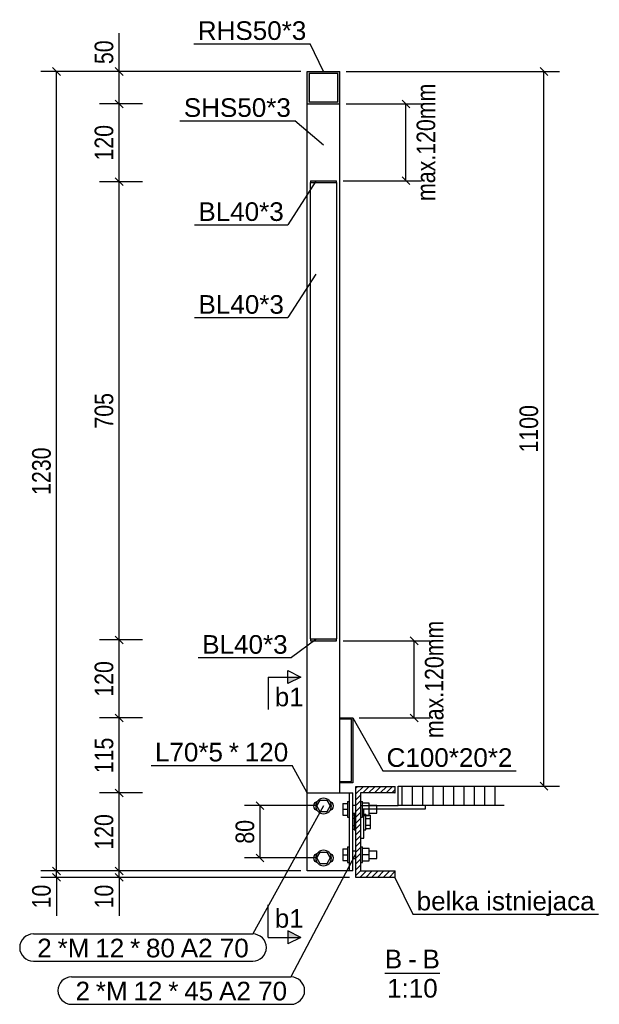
# Model space of a CAD drawing. Header units: millimetres. Extents: x 1838 to 190192, y -28 to 11710.
# Tile 7 of 80: x 36131 to 37022, y 35 to 1550. Entities that reach past the tile are written whole.
import ezdxf

# ---------------------------------------------------------------- set-up
doc = ezdxf.new("R2010")
doc.units = ezdxf.units.MM
doc.styles.add('Arial', font='ARIAL.TTF', dxfattribs={"height": 0.2})
doc.styles.add('Arial Narrow', font='ARIALN.TTF', dxfattribs={"height": 0.2})

# ---------------------------------------------------------------- blocks, each defined once
blk = doc.blocks.new('Unknown-14 - 76719')
at = {"color": 5}
blk.add_line((36692.1, 82.5), (36776.8, 82.5), dxfattribs=at)
at = {"color": 5, "style": 'Arial'}
for s, height, p in [('B', 28.7, (36692.1, 90)), ('B', 28.7, (36750.1, 90)), ('-', 28.7, (36727.8, 90)), ('1:10', 28.65, (36695.5, 45))]:
    blk.add_text(s, height=height, dxfattribs=at).set_placement(p)
blk = doc.blocks.new('Part-76754 - 76719')
at = {"color": 7}
for p, q in [((36572.9, 239.8), (36572.9, 359.8)), ((36572.9, 359.8), (36637.8, 359.8)), ((36637.8, 239.8), (36637.8, 359.8)), ((36637.8, 359.8), (36642.8, 359.8)), ((36642.8, 239.8), (36642.8, 359.8)), ((36642.9, 239.8), (36642.9, 359.8)), ((36637.8, 239.8), (36572.9, 239.8)), ((36642.8, 239.8), (36637.8, 239.8))]:
    blk.add_line(p, q, dxfattribs=at)
blk = doc.blocks.new('Part-76743 - 76719')
blk.add_hatch(color=6).paths.add_polyline_path([(36577.8, 596.8), (36577.8, 593.8), (36617.8, 593.8), (36617.8, 596.8)])
at = {"color": 7}
for p, q in [((36577.8, 596.8), (36577.8, 593.8)), ((36577.8, 596.8), (36617.8, 596.8)), ((36577.8, 593.8), (36617.8, 593.8)), ((36617.9, 596.8), (36617.8, 596.8)), ((36617.8, 596.8), (36617.9, 596.8)), ((36617.8, 593.8), (36617.8, 596.8)), ((36617.9, 593.8), (36617.8, 593.8)), ((36617.8, 593.8), (36617.9, 593.8)), ((36617.9, 593.8), (36617.9, 596.8))]:
    blk.add_line(p, q, dxfattribs=at)
blk = doc.blocks.new('Bolt-76755 - 76719')
at = {"color": 136}
for p, q in [((36627.4, 343.8), (36627.3, 334.8)), ((36627.3, 334.8), (36634.8, 334.8)), ((36627.3, 334.8), (36627.4, 325.8)), ((36627.4, 343.8), (36634.9, 343.8)), ((36634.9, 345.2), (36634.8, 340.8)), ((36634.8, 340.8), (36634.8, 334.8)), ((36634.8, 334.8), (36634.8, 328.8)), ((36634.9, 346.8), (36634.9, 345.2)), ((36634.9, 346.8), (36637.9, 346.8)), ((36642.8, 340.8), (36647.7, 340.8)), ((36642.9, 340.8), (36642.9, 341.8)), ((36654.8, 346.8), (36654.8, 345.2)), ((36654.8, 346.8), (36657.8, 346.8)), ((36654.8, 345.2), (36654.8, 340.8)), ((36654.8, 340.8), (36654.8, 334.8)), ((36654.8, 334.8), (36654.8, 328.8)), ((36657.8, 345.2), (36657.8, 346.8)), ((36657.8, 340.8), (36657.8, 345.2)), ((36667.8, 344.3), (36657.8, 344.3)), ((36657.8, 334.8), (36657.8, 340.8)), ((36657.8, 328.8), (36657.8, 334.8)), ((36667.8, 334.8), (36657.8, 334.8)), ((36667.8, 334.8), (36667.8, 344.3)), ((36667.8, 340.8), (36679.9, 340.8)), ((36667.8, 325.3), (36667.8, 334.8)), ((36679.9, 340), (36679.9, 340.8)), ((36679.9, 337.8), (36679.9, 340)), ((36679.9, 334.8), (36679.9, 337.8)), ((36679.9, 331.8), (36679.9, 334.8)), ((36627.4, 325.8), (36634.9, 325.8)), ((36634.8, 328.8), (36634.9, 324.5)), ((36634.9, 324.5), (36634.9, 322.8)), ((36634.9, 322.8), (36637.9, 322.8)), ((36642.8, 328.8), (36647.7, 328.8)), ((36642.9, 327.9), (36642.9, 328.8)), ((36654.8, 328.8), (36654.8, 324.5)), ((36654.8, 324.5), (36654.8, 322.8)), ((36654.8, 322.8), (36657.8, 322.8)), ((36657.8, 324.5), (36657.8, 328.8)), ((36657.8, 325.3), (36667.8, 325.3)), ((36657.8, 322.8), (36657.8, 324.5)), ((36667.8, 328.8), (36679.9, 328.8)), ((36679.9, 329.6), (36679.9, 331.8)), ((36679.9, 328.8), (36679.9, 329.6)), ((36627.4, 273.8), (36627.3, 264.8)), ((36627.4, 273.8), (36634.9, 273.8)), ((36634.9, 275.2), (36634.8, 270.8)), ((36634.9, 276.8), (36634.9, 275.2)), ((36634.9, 276.8), (36637.9, 276.8)), ((36654.8, 276.8), (36654.8, 275.2)), ((36654.8, 276.8), (36657.8, 276.8)), ((36654.8, 275.2), (36654.8, 270.8)), ((36657.8, 275.2), (36657.8, 276.8)), ((36657.8, 270.8), (36657.8, 275.2)), ((36667.8, 274.3), (36657.8, 274.3)), ((36667.8, 264.8), (36667.8, 274.3)), ((36627.3, 264.8), (36634.8, 264.8)), ((36627.3, 264.8), (36627.4, 255.8)), ((36634.8, 270.8), (36634.8, 264.8)), ((36634.8, 264.8), (36634.8, 258.8)), ((36634.8, 258.8), (36634.9, 254.5)), ((36642.8, 270.8), (36647.7, 270.8)), ((36642.8, 258.8), (36647.7, 258.8)), ((36642.9, 270.8), (36642.9, 271.8)), ((36642.9, 257.9), (36642.9, 258.8)), ((36654.8, 270.8), (36654.8, 264.8)), ((36654.8, 264.8), (36654.8, 258.8)), ((36654.8, 258.8), (36654.8, 254.5)), ((36657.8, 264.8), (36657.8, 270.8)), ((36657.8, 258.8), (36657.8, 264.8)), ((36667.8, 264.8), (36657.8, 264.8)), ((36657.8, 254.5), (36657.8, 258.8)), ((36667.8, 270.8), (36679.9, 270.8)), ((36667.8, 255.3), (36667.8, 264.8)), ((36667.8, 258.8), (36679.9, 258.8)), ((36679.9, 270), (36679.9, 270.8)), ((36679.9, 267.8), (36679.9, 270)), ((36679.9, 264.8), (36679.9, 267.8)), ((36679.9, 261.8), (36679.9, 264.8)), ((36679.9, 259.6), (36679.9, 261.8)), ((36679.9, 258.8), (36679.9, 259.6)), ((36627.4, 255.8), (36634.9, 255.8)), ((36634.9, 254.5), (36634.9, 252.8)), ((36634.9, 252.8), (36637.9, 252.8)), ((36654.8, 254.5), (36654.8, 252.8)), ((36654.8, 252.8), (36657.8, 252.8)), ((36657.8, 255.3), (36667.8, 255.3)), ((36657.8, 252.8), (36657.8, 254.5))]:
    blk.add_line(p, q, dxfattribs=at)
blk = doc.blocks.new('Part-76741 - 76719')
at = {"color": 7}
for p, q in [((36572.9, 359.8), (36572.9, 1419.9)), ((36622.8, 1419.9), (36622.9, 1419.9)), ((36622.9, 475.3), (36622.9, 1419.9)), ((36622.9, 475.3), (36622.9, 1419.9)), ((36622.9, 377.3), (36622.9, 473.3)), ((36622.9, 377.3), (36622.9, 473.3)), ((36622.9, 359.8), (36622.9, 375.3)), ((36622.9, 359.8), (36622.9, 375.3))]:
    blk.add_line(p, q, dxfattribs=at)
blk = doc.blocks.new('Part-76750 - 76719')
at = {"color": 7}
for p, q in [((36577.8, 596.8), (36577.8, 1298.8)), ((36617.8, 1298.8), (36617.8, 1298.8)), ((36617.8, 1298.8), (36617.8, 596.8)), ((36617.8, 596.8), (36617.8, 596.8))]:
    blk.add_line(p, q, dxfattribs=at)
blk = doc.blocks.new('Bolt-76756 - 76719')
at = {"color": 136}
for p, q in [((36587.5, 339.8), (36592.7, 348.8)), ((36592.7, 348.8), (36603.1, 348.8)), ((36603.1, 348.8), (36608.3, 339.8)), ((36582.9, 339.8), (36583.4, 342.7)), ((36583.4, 337), (36582.9, 339.8)), ((36583.4, 342.7), (36585.1, 345.1)), ((36585.1, 334.5), (36583.4, 337)), ((36585.1, 345.1), (36587.5, 346.8)), ((36587.5, 332.9), (36585.1, 334.5)), ((36587.5, 346.8), (36588.6, 347)), ((36592.7, 330.8), (36587.5, 339.8)), ((36608.3, 339.8), (36603.1, 330.8)), ((36607.1, 347), (36608.2, 346.8)), ((36608.2, 346.8), (36610.7, 345.1)), ((36610.7, 334.5), (36608.2, 332.9)), ((36610.7, 345.1), (36612.3, 342.7)), ((36612.3, 337), (36610.7, 334.5)), ((36612.3, 342.7), (36612.9, 339.8)), ((36612.9, 339.8), (36612.3, 337)), ((36588.6, 332.7), (36587.5, 332.9)), ((36603.1, 330.8), (36592.7, 330.8)), ((36608.2, 332.9), (36607.1, 332.7)), ((36582.9, 259.8), (36583.4, 262.7)), ((36583.4, 257), (36582.9, 259.8)), ((36583.4, 262.7), (36585.1, 265.1)), ((36585.1, 265.1), (36587.5, 266.8)), ((36587.5, 259.8), (36592.7, 268.8)), ((36587.5, 266.8), (36588.6, 267)), ((36592.7, 250.8), (36587.5, 259.8)), ((36592.7, 268.8), (36603.1, 268.8)), ((36603.1, 268.8), (36608.3, 259.8)), ((36608.3, 259.8), (36603.1, 250.8)), ((36607.1, 267), (36608.2, 266.8)), ((36608.2, 266.8), (36610.7, 265.1)), ((36610.7, 265.1), (36612.3, 262.7)), ((36612.3, 262.7), (36612.9, 259.8)), ((36612.9, 259.8), (36612.3, 257)), ((36585.1, 254.5), (36583.4, 257)), ((36587.5, 252.9), (36585.1, 254.5)), ((36588.6, 252.7), (36587.5, 252.9)), ((36603.1, 250.8), (36592.7, 250.8)), ((36608.2, 252.9), (36607.1, 252.7)), ((36610.7, 254.5), (36608.2, 252.9)), ((36612.3, 257), (36610.7, 254.5))]:
    blk.add_line(p, q, dxfattribs=at)
for centre, start, end in [((36597.9, 339.8), 0, 180), ((36597.9, 339.8), 180, 0), ((36597.9, 259.8), 0, 180), ((36597.9, 259.8), 180, 0)]:
    blk.add_arc(centre, 12, start, end, dxfattribs=at)
blk = doc.blocks.new('Part-76757 - 76719')
h = blk.add_hatch(color=6)
h.paths.add_polyline_path([(36572.8, 1469.9), (36572.8, 1419.9), (36622.8, 1419.9), (36622.8, 1469.9)])
h.paths.add_polyline_path([(36619.8, 1422.9), (36575.8, 1422.9), (36575.8, 1466.9), (36619.8, 1466.9)])
at = {"color": 7}
for p, q in [((36572.8, 1419.9), (36572.8, 1469.9)), ((36572.8, 1469.9), (36622.8, 1469.9)), ((36622.8, 1469.9), (36622.9, 1469.9)), ((36622.8, 1419.9), (36622.8, 1469.9)), ((36575.8, 1466.9), (36575.8, 1422.9)), ((36619.8, 1466.9), (36575.8, 1466.9)), ((36619.8, 1422.9), (36619.8, 1466.9)), ((36572.8, 1419.9), (36622.8, 1419.9)), ((36575.8, 1422.9), (36619.8, 1422.9)), ((36622.8, 1419.9), (36622.9, 1419.9))]:
    blk.add_line(p, q, dxfattribs=at)
blk = doc.blocks.new('Part-76762 - 76719')
blk.add_hatch(color=6).paths.add_polyline_path([(36622.8, 475.3), (36622.8, 473.3), (36640.8, 473.3), (36640.8, 377.3), (36622.8, 377.3), (36622.8, 375.3), (36642.8, 375.3), (36642.8, 475.3)])
at = {"color": 7}
for p, q in [((36622.8, 473.3), (36622.8, 475.3)), ((36622.8, 475.3), (36642.8, 475.3)), ((36640.8, 473.3), (36622.8, 473.3)), ((36640.8, 377.3), (36640.8, 473.3)), ((36642.8, 475.3), (36642.9, 475.3)), ((36642.8, 475.3), (36642.8, 375.3)), ((36622.8, 375.3), (36622.8, 377.3)), ((36622.8, 377.3), (36640.8, 377.3)), ((36642.8, 375.3), (36622.8, 375.3)), ((36642.8, 375.3), (36642.9, 375.3))]:
    blk.add_line(p, q, dxfattribs=at)
blk = doc.blocks.new('Part-76764 - 76719')
blk.add_hatch(color=6).paths.add_polyline_path([(36577.8, 1301.8), (36577.8, 1298.8), (36617.8, 1298.8), (36617.8, 1301.8)])
at = {"color": 7}
for p, q in [((36577.8, 1301.8), (36577.8, 1298.8)), ((36577.8, 1301.8), (36617.8, 1301.8)), ((36577.8, 1298.8), (36617.8, 1298.8)), ((36617.9, 1301.8), (36617.8, 1301.8)), ((36617.8, 1301.8), (36617.9, 1301.8)), ((36617.8, 1298.8), (36617.8, 1301.8)), ((36617.8, 1298.8), (36617.9, 1298.8)), ((36617.9, 1298.8), (36617.8, 1298.8)), ((36617.9, 1298.8), (36617.9, 1301.8))]:
    blk.add_line(p, q, dxfattribs=at)
blk = doc.blocks.new('Part-76782 - 76719')
at = {"color": 7}
for p, q in [((36654.8, 340.3), (36654.8, 290.3)), ((36654.8, 340.3), (36712.7, 340.3)), ((36659.8, 290.3), (36659.8, 335.3)), ((36659.8, 335.3), (36754.8, 335.3)), ((36754.8, 335.3), (36754.8, 340.3)), ((36654.8, 290.3), (36659.8, 290.3))]:
    blk.add_line(p, q, dxfattribs=at)
blk = doc.blocks.new('Bolt-76783 - 76719')
at = {"color": 136}
for p, q in [((36642.8, 326.2), (36644.8, 326.2)), ((36642.8, 320.8), (36644.8, 320.8)), ((36644.8, 327.3), (36644.8, 325.7)), ((36644.8, 327.3), (36647.7, 327.3)), ((36644.8, 325.7), (36644.8, 321.3)), ((36644.8, 321.3), (36644.8, 315.3)), ((36654.7, 322.8), (36654.8, 322.8)), ((36654.7, 321.3), (36654.8, 321.3)), ((36659.8, 327.3), (36662.8, 327.3)), ((36662.8, 325.7), (36662.8, 327.3)), ((36662.8, 321.3), (36662.8, 325.7)), ((36662.8, 325.7), (36670.3, 325.7)), ((36662.8, 315.3), (36662.8, 321.3)), ((36662.8, 320.5), (36670.3, 320.5)), ((36670.3, 320.5), (36670.3, 325.7)), ((36670.3, 310.1), (36670.3, 320.5)), ((36642.8, 309.8), (36644.8, 309.8)), ((36642.8, 304.3), (36644.8, 304.3)), ((36644.8, 315.3), (36644.8, 309.3)), ((36644.8, 309.3), (36644.8, 304.9)), ((36644.8, 304.9), (36644.8, 303.3)), ((36644.8, 303.3), (36647.7, 303.3)), ((36654.7, 309.3), (36654.8, 309.3)), ((36654.7, 307.8), (36654.8, 307.8)), ((36659.8, 303.3), (36662.8, 303.3)), ((36662.8, 309.3), (36662.8, 315.3)), ((36662.8, 310.1), (36670.3, 310.1)), ((36662.8, 304.9), (36662.8, 309.3)), ((36662.8, 303.3), (36662.8, 304.9)), ((36662.8, 304.9), (36670.3, 304.9)), ((36670.3, 304.9), (36670.3, 310.1))]:
    blk.add_line(p, q, dxfattribs=at)
blk = doc.blocks.new('StraightDimension-77875 - 76719')
at = {"color": 174}
for p, q in [((36319.5, 475.3), (36253.5, 475.3)), ((36289.5, 469.3), (36277.5, 481.3)), ((36283.5, 359.8), (36283.5, 475.3)), ((36277.5, 365.8), (36289.5, 353.8)), ((36319.5, 359.8), (36253.5, 359.8))]:
    blk.add_line(p, q, dxfattribs=at)
at = {"color": 30, "style": 'Arial Narrow'}
blk.add_text('115', height=28.63, rotation=90.0002, dxfattribs=at).set_placement((36274.5, 390.2))
blk = doc.blocks.new('StraightDimension-77933 - 76719')
at = {"color": 174}
for p, q in [((36181.3, 245.8), (36193.3, 233.8)), ((36562.9, 239.8), (36163.3, 239.8)), ((36637.7, 229.9), (36163.3, 229.9)), ((36193.3, 223.9), (36181.3, 235.9)), ((36187.3, 229.9), (36187.3, 239.8)), ((36187.3, 229.9), (36187.3, 171)), ((36187.3, 229.9), (36187.3, 171))]:
    blk.add_line(p, q, dxfattribs=at)
at = {"color": 30, "style": 'Arial Narrow'}
blk.add_text('10', height=28.63, rotation=90.0002, dxfattribs=at).set_placement((36178.3, 182.2))
blk = doc.blocks.new('StraightDimension-77932 - 76719')
at = {"color": 174}
for p, q in [((36562.8, 1469.9), (36163.3, 1469.9)), ((36193.3, 1463.9), (36181.3, 1475.9)), ((36187.3, 239.8), (36187.3, 1469.9)), ((36181.3, 245.8), (36193.3, 233.8)), ((36562.9, 239.8), (36163.3, 239.8))]:
    blk.add_line(p, q, dxfattribs=at)
at = {"color": 30, "style": 'Arial Narrow'}
blk.add_text('1230', height=28.63, rotation=90.0002, dxfattribs=at).set_placement((36178.3, 818.4))
blk = doc.blocks.new('StraightDimension-78915 - 76719')
at = {"color": 174}
for p, q in [((36587.8, 340.3), (36476.2, 340.3)), ((36506.2, 334.3), (36494.2, 346.3)), ((36500.2, 259.8), (36500.2, 340.3)), ((36587.9, 259.8), (36476.2, 259.8)), ((36494.2, 265.8), (36506.2, 253.8))]:
    blk.add_line(p, q, dxfattribs=at)
at = {"color": 30, "style": 'Arial Narrow'}
blk.add_text('80', height=28.63, rotation=90.0002, dxfattribs=at).set_placement((36491.2, 281.8))
blk = doc.blocks.new('StraightDimension-77855 - 76719')
at = {"color": 174}
for p, q in [((36632.8, 1469.9), (36960.8, 1469.9)), ((36942.8, 1463.9), (36930.8, 1475.9)), ((36936.8, 370.3), (36936.8, 1469.9)), ((36722.7, 370.3), (36960.8, 370.3)), ((36930.8, 376.3), (36942.8, 364.3))]:
    blk.add_line(p, q, dxfattribs=at)
at = {"color": 30, "style": 'Arial Narrow'}
blk.add_text('1100', height=28.63, rotation=90.0002, dxfattribs=at).set_placement((36927.8, 883.6))
blk = doc.blocks.new('StraightDimension-77871 - 76719')
at = {"color": 174}
for p, q in [((36283.5, 1469.9), (36283.5, 1528.9)), ((36283.5, 1469.9), (36283.5, 1528.9)), ((36319.5, 1469.9), (36253.5, 1469.9)), ((36289.5, 1463.9), (36277.5, 1475.9)), ((36283.5, 1419.9), (36283.5, 1469.9)), ((36277.5, 1425.9), (36289.5, 1413.9)), ((36319.5, 1419.9), (36253.5, 1419.9))]:
    blk.add_line(p, q, dxfattribs=at)
at = {"color": 30, "style": 'Arial Narrow'}
blk.add_text('50', height=28.63, rotation=90.0002, dxfattribs=at).set_placement((36274.5, 1481.2))
blk = doc.blocks.new('StraightDimension-77872 - 76719')
at = {"color": 174}
for p, q in [((36289.5, 1413.9), (36277.5, 1425.9)), ((36319.5, 1419.9), (36253.5, 1419.9)), ((36283.5, 1300.3), (36283.5, 1419.9)), ((36277.5, 1306.3), (36289.5, 1294.3)), ((36319.5, 1300.3), (36253.5, 1300.3))]:
    blk.add_line(p, q, dxfattribs=at)
at = {"color": 30, "style": 'Arial Narrow'}
blk.add_text('120', height=28.63, rotation=90.0002, dxfattribs=at).set_placement((36274.5, 1332.8))
blk = doc.blocks.new('StraightDimension-77873 - 76719')
at = {"color": 174}
for p, q in [((36289.5, 1294.3), (36277.5, 1306.3)), ((36319.5, 1300.3), (36253.5, 1300.3)), ((36283.5, 595.3), (36283.5, 1300.3)), ((36319.5, 595.3), (36253.5, 595.3)), ((36277.5, 601.3), (36289.5, 589.3))]:
    blk.add_line(p, q, dxfattribs=at)
at = {"color": 30, "style": 'Arial Narrow'}
blk.add_text('705', height=28.63, rotation=90.0002, dxfattribs=at).set_placement((36274.5, 920.4))
blk = doc.blocks.new('StraightDimension-77874 - 76719')
at = {"color": 174}
for p, q in [((36319.5, 595.3), (36253.5, 595.3)), ((36289.5, 589.3), (36277.5, 601.3)), ((36283.5, 475.3), (36283.5, 595.3)), ((36319.5, 475.3), (36253.5, 475.3)), ((36277.5, 481.3), (36289.5, 469.3))]:
    blk.add_line(p, q, dxfattribs=at)
at = {"color": 30, "style": 'Arial Narrow'}
blk.add_text('120', height=28.63, rotation=90.0002, dxfattribs=at).set_placement((36274.5, 507.9))
blk = doc.blocks.new('StraightDimension-77876 - 76719')
at = {"color": 174}
for p, q in [((36289.5, 353.8), (36277.5, 365.8)), ((36319.5, 359.8), (36253.5, 359.8)), ((36283.5, 239.8), (36283.5, 359.8)), ((36277.5, 245.8), (36289.5, 233.8)), ((36319.5, 239.8), (36253.5, 239.8))]:
    blk.add_line(p, q, dxfattribs=at)
at = {"color": 30, "style": 'Arial Narrow'}
blk.add_text('120', height=28.63, rotation=90.0002, dxfattribs=at).set_placement((36274.5, 272.5))
blk = doc.blocks.new('StraightDimension-77877 - 76719')
at = {"color": 174}
for p, q in [((36277.5, 245.8), (36289.5, 233.8)), ((36319.5, 239.8), (36253.5, 239.8)), ((36319.5, 229.9), (36253.5, 229.9)), ((36289.5, 223.9), (36277.5, 235.9)), ((36283.5, 229.9), (36283.5, 239.8)), ((36283.5, 229.9), (36283.5, 171)), ((36283.5, 229.9), (36283.5, 171))]:
    blk.add_line(p, q, dxfattribs=at)
at = {"color": 30, "style": 'Arial Narrow'}
blk.add_text('10', height=28.63, rotation=90.0002, dxfattribs=at).set_placement((36274.5, 182.2))
blk = doc.blocks.new('StraightDimension-77945 - 76719')
at = {"color": 174}
for p, q in [((36730.6, 1413.9), (36718.6, 1425.9)), ((36632.9, 1419.9), (36748.6, 1419.9)), ((36724.6, 1301.8), (36724.6, 1419.9)), ((36718.6, 1307.8), (36730.6, 1295.8)), ((36627.9, 1301.8), (36748.6, 1301.8))]:
    blk.add_line(p, q, dxfattribs=at)
at = {"color": 30, "style": 'Arial Narrow'}
blk.add_text('max.120mm', height=28.63, rotation=90.0002, dxfattribs=at).set_placement((36769.6, 1270.6))
blk = doc.blocks.new('StraightDimension-78297 - 76719')
at = {"color": 174}
for p, q in [((36627.9, 593.8), (36761.3, 593.8)), ((36743.3, 587.8), (36731.3, 599.8)), ((36737.3, 475.3), (36737.3, 593.8)), ((36652.8, 475.3), (36761.3, 475.3)), ((36731.3, 481.3), (36743.3, 469.3))]:
    blk.add_line(p, q, dxfattribs=at)
at = {"color": 30, "style": 'Arial Narrow'}
blk.add_text('max.120mm', height=28.63, rotation=90.0002, dxfattribs=at).set_placement((36782.3, 444.3))
blk = doc.blocks.new('Text-77962 - 76719')
at = {"color": 136}
for p, q in [((36707.7, 229.9), (36735.1, 173.2)), ((36735.1, 173.2), (37020.7, 173.2))]:
    blk.add_line(p, q, dxfattribs=at)
at = {"color": 30, "style": 'Arial'}
blk.add_text('belka istniejaca', height=28.652, dxfattribs=at).set_placement((36741.1, 179.2))
blk = doc.blocks.new('Mark-77001 - 76719')
at = {"color": 136}
for p in [(36398.5, 1512.4), (36597.8, 1469.9)]:
    blk.add_line(p, (36577.3, 1512.4), dxfattribs=at)
at = {"color": 30, "style": 'Arial'}
blk.add_text('RHS50*3', height=28.65, dxfattribs=at).set_placement((36404.5, 1518.4))
blk = doc.blocks.new('Mark-76996 - 76719')
at = {"color": 136}
for p in [(36586, 595.9), (36405.3, 568)]:
    blk.add_line(p, (36548.6, 568), dxfattribs=at)
at = {"color": 30, "style": 'Arial'}
blk.add_text('BL40*3', height=28.65, dxfattribs=at).set_placement((36411.3, 574))
blk = doc.blocks.new('Mark-76999 - 76719')
at = {"color": 136}
for p in [(36586.1, 1158.1), (36399.6, 1091.1)]:
    blk.add_line(p, (36542.8, 1091.1), dxfattribs=at)
at = {"color": 30, "style": 'Arial'}
blk.add_text('BL40*3', height=28.65, dxfattribs=at).set_placement((36405.6, 1097.1))
blk = doc.blocks.new('Mark-77398 - 76719')
at = {"color": 136}
for p, q in [((36642.9, 475.3), (36688.8, 394)), ((36688.8, 394), (36894.3, 394))]:
    blk.add_line(p, q, dxfattribs=at)
at = {"color": 30, "style": 'Arial'}
blk.add_text('C100*20*2', height=28.65, dxfattribs=at).set_placement((36694.8, 400))
blk = doc.blocks.new('Mark-77004 - 76719')
at = {"color": 136}
for p in [(36586, 1300.9), (36399.4, 1233.9)]:
    blk.add_line(p, (36542.7, 1233.9), dxfattribs=at)
at = {"color": 30, "style": 'Arial'}
blk.add_text('BL40*3', height=28.65, dxfattribs=at).set_placement((36405.4, 1239.9))
blk = doc.blocks.new('Mark-77010 - 76719')
at = {"color": 7}
for p, q in [((36646.3, 264.8), (36547.8, 76.7)), ((36210.5, 76.7), (36547.8, 76.7)), ((36210.5, 34.7), (36547.8, 34.7))]:
    blk.add_line(p, q, dxfattribs=at)
for centre, start, end in [((36210.5, 55.7), 90, 270), ((36547.8, 55.7), 270, 90)]:
    blk.add_arc(centre, 21, start, end, dxfattribs=at)
at = {"color": 30, "style": 'Arial'}
for s, height, p in [('2', 28.7, (36216.5, 40.7)), ('*M', 28.65, (36247.7, 40.7)), ('12', 28.65, (36305.6, 40.7)), ('*', 28.7, (36359.1, 40.7)), ('45', 28.65, (36383.7, 40.7)), ('A2 70', 28.65, (36437.2, 40.7))]:
    blk.add_text(s, height=height, dxfattribs=at).set_placement(p)
blk = doc.blocks.new('Mark-77011 - 76719')
at = {"color": 7}
for p, q in [((36597.9, 339.8), (36488.9, 142.9)), ((36151.6, 142.9), (36488.9, 142.9)), ((36151.6, 100.9), (36488.9, 100.9))]:
    blk.add_line(p, q, dxfattribs=at)
for centre, start, end in [((36151.6, 121.9), 90, 270), ((36488.9, 121.9), 270, 90)]:
    blk.add_arc(centre, 21, start, end, dxfattribs=at)
at = {"color": 30, "style": 'Arial'}
for s, height, p in [('*M', 28.65, (36188.9, 106.9)), ('*', 28.7, (36300.3, 106.9)), ('2', 28.7, (36157.6, 106.9)), ('12', 28.65, (36246.8, 106.9)), ('80', 28.65, (36324.8, 106.9)), ('A2 70', 28.65, (36378.3, 106.9))]:
    blk.add_text(s, height=height, dxfattribs=at).set_placement(p)
blk = doc.blocks.new('Mark-77443 - 76719')
at = {"color": 136}
for p in [(36377, 1394), (36597.8, 1356.4)]:
    blk.add_line(p, (36553.6, 1394), dxfattribs=at)
at = {"color": 30, "style": 'Arial'}
blk.add_text('SHS50*3', height=28.65, dxfattribs=at).set_placement((36383, 1400))
blk = doc.blocks.new('Mark-77478 - 76719')
at = {"color": 136}
for p in [(36332.6, 402.3), (36572.9, 359.8)]:
    blk.add_line(p, (36549.5, 402.3), dxfattribs=at)
at = {"color": 30, "style": 'Arial'}
for s, height, p in [('L70*5', 28.65, (36338.6, 408.3)), ('*', 28.7, (36452.2, 408.3)), ('120', 28.65, (36476.8, 408.3))]:
    blk.add_text(s, height=height, dxfattribs=at).set_placement(p)
blk = doc.blocks.new('SectionMark-79130 - 76719')
for points in [[(36542.9, 528.2), (36542.9, 538.2), (36562.9, 538.2)], [(36542.9, 137.5), (36542.9, 147.5), (36562.9, 137.5)]]:
    blk.add_hatch(color=5).paths.add_polyline_path(points)
at = {"color": 5}
for p, q in [((36542.9, 528.2), (36542.9, 548.2)), ((36542.9, 548.2), (36562.9, 538.2)), ((36512.9, 538.2), (36512.9, 488.2)), ((36512.9, 538.2), (36562.9, 538.2)), ((36562.9, 538.2), (36542.9, 528.2)), ((36512.9, 137.5), (36512.9, 187.5)), ((36512.9, 137.5), (36562.9, 137.5)), ((36562.9, 137.5), (36542.9, 147.5)), ((36542.9, 147.5), (36542.9, 127.5)), ((36562.9, 137.5), (36542.9, 127.5))]:
    blk.add_line(p, q, dxfattribs=at)
at = {"color": 5, "style": 'Arial'}
for p in [(36522.9, 493.2), (36522.9, 152.5)]:
    blk.add_text('b1', height=28.65, dxfattribs=at).set_placement(p)

msp = doc.modelspace()

# ---------------------------------------------------------------- hatches: boundary and pattern name
h = msp.add_hatch()
h.set_pattern_fill('ANSI31', color=6, scale=2, style=0)
h.paths.add_polyline_path([(36647.7, 369.9), (36647.7, 229.9), (36707.7, 229.9), (36707.7, 239.9), (36654.7, 239.9), (36654.7, 359.9), (36707.7, 359.9), (36707.7, 369.9)])
h = msp.add_hatch()
h.set_pattern_fill('ANSI31', color=6, scale=5, angle=45, style=0)
h.paths.add_polyline_path([(36875.7, 340.3), (36875.7, 370.3), (36712.7, 370.3), (36712.7, 340.3)])

# ---------------------------------------------------------------- linework, layer by layer
at = {"color": 96}
for p, q in [((36647.7, 229.9), (36647.7, 369.9)), ((36647.7, 369.9), (36707.7, 369.9)), ((36707.7, 369.9), (36707.8, 369.9)), ((36707.7, 369.9), (36707.7, 359.9)), ((36707.7, 359.9), (36654.7, 359.9)), ((36654.7, 359.9), (36654.7, 239.9)), ((36707.7, 359.9), (36707.8, 359.9)), ((36707.7, 229.9), (36647.7, 229.9)), ((36654.7, 239.9), (36707.7, 239.9)), ((36707.7, 239.9), (36707.8, 239.9)), ((36707.7, 239.9), (36707.7, 229.9)), ((36707.7, 229.9), (36707.8, 229.9))]:
    msp.add_line(p, q, dxfattribs=at)
at = {"color": 7}
for p, q in [((36712.7, 370.3), (36875.7, 370.3)), ((36712.7, 340.3), (36712.7, 370.3)), ((36875.7, 340.3), (36712.7, 340.3))]:
    msp.add_line(p, q, dxfattribs=at)

# ---------------------------------------------------------------- block references
for name in ['Mark-77001 - 76719', 'StraightDimension-77871 - 76719', 'StraightDimension-77945 - 76719', 'StraightDimension-77932 - 76719', 'Part-76757 - 76719', 'StraightDimension-77855 - 76719', 'StraightDimension-77872 - 76719', 'Mark-77443 - 76719', 'Part-76741 - 76719', 'StraightDimension-77873 - 76719', 'Mark-77004 - 76719', 'Part-76764 - 76719', 'Part-76750 - 76719', 'Mark-76999 - 76719', 'StraightDimension-78297 - 76719', 'StraightDimension-77874 - 76719', 'Mark-76996 - 76719', 'Part-76743 - 76719', 'SectionMark-79130 - 76719', 'StraightDimension-77875 - 76719', 'Part-76762 - 76719', 'Mark-77398 - 76719', 'Mark-77478 - 76719', 'StraightDimension-77876 - 76719', 'Part-76754 - 76719', 'Bolt-76756 - 76719', 'Mark-77011 - 76719', 'StraightDimension-78915 - 76719', 'Bolt-76755 - 76719', 'Part-76782 - 76719', 'Bolt-76783 - 76719', 'Mark-77010 - 76719', 'StraightDimension-77933 - 76719', 'StraightDimension-77877 - 76719', 'Text-77962 - 76719', 'Unknown-14 - 76719']:
    msp.add_blockref(name, (0, 0))

doc.saveas('drawing.dxf')
